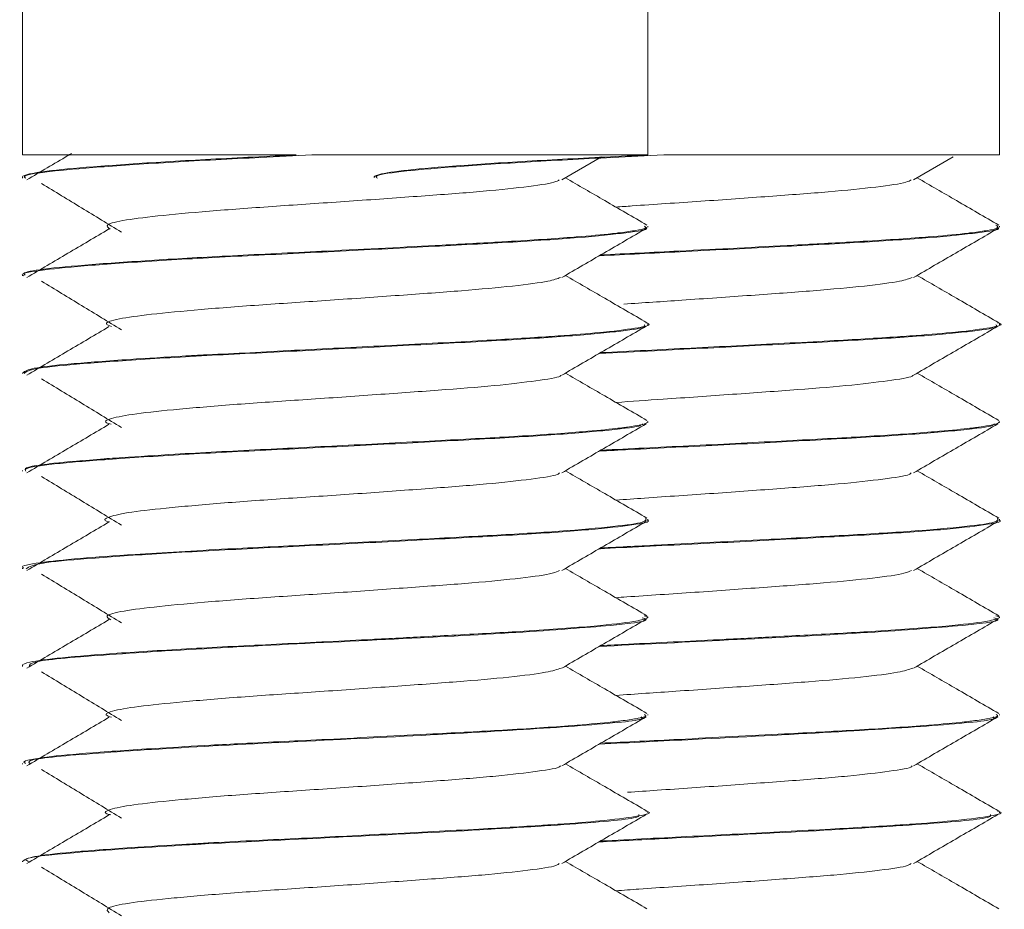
# Model space of a CAD drawing. Header units: millimetres. Extents: x -319 to 825, y -1612 to -168.
# Tile 20 of 41: x -15 to -2, y -216 to -205. Entities that reach past the tile are written whole.
import ezdxf

# ---------------------------------------------------------------- set-up
doc = ezdxf.new("R2010")
doc.units = ezdxf.units.MM

msp = doc.modelspace()

# ---------------------------------------------------------------- linework, layer by layer
at = {"color": 7, "linetype": 'Continuous', "lineweight": 15}
for p, q in [((-14.598, -204.57), (-14.598, -206.57)), ((-6.598, -206.57), (-6.598, -204.57)), ((-2.098, -206.57), (-2.098, -204.57)), ((-14.598, -206.57), (-11.096, -206.57)), ((-10.894, -206.57), (-6.598, -206.57)), ((-7.698, -206.89), (-7.19, -206.594)), ((-6.394, -206.57), (-2.098, -206.57)), ((-3.198, -206.89), (-2.69, -206.594)), ((-14.598, -206.858), (-14.598, -206.868)), ((-6.598, -207.493), (-6.598, -207.483)), ((-2.098, -207.493), (-2.098, -207.483)), ((-14.598, -208.108), (-14.598, -208.118)), ((-6.598, -208.743), (-6.598, -208.733)), ((-2.098, -208.743), (-2.098, -208.733)), ((-14.598, -209.358), (-14.598, -209.368)), ((-6.598, -209.993), (-6.598, -209.983)), ((-2.098, -209.993), (-2.098, -209.983)), ((-14.598, -210.608), (-14.598, -210.618)), ((-6.598, -211.243), (-6.598, -211.233)), ((-2.098, -211.243), (-2.098, -211.233)), ((-14.598, -211.858), (-14.598, -211.868)), ((-6.598, -212.493), (-6.598, -212.483)), ((-2.098, -212.493), (-2.098, -212.483)), ((-14.598, -213.108), (-14.598, -213.118)), ((-6.598, -213.742), (-6.598, -213.733)), ((-2.098, -213.742), (-2.098, -213.733)), ((-14.598, -214.358), (-14.598, -214.367)), ((-6.598, -214.992), (-6.598, -214.983)), ((-2.098, -214.992), (-2.098, -214.983)), ((-14.598, -215.608), (-14.598, -215.617))]:
    msp.add_line(p, q, dxfattribs=at)
for points, knots in [([(-13.971, -206.553), (-13.986, -206.562), (-14.177, -206.674), (-14.367, -206.787), (-14.542, -206.891)], [0, 0, 0, 0, 0.079356, 1, 1, 1, 1]), ([(-11.096, -206.57), (-11.185, -206.575), (-11.654, -206.598), (-12.481, -206.639), (-13.43, -206.7), (-14.147, -206.756), (-14.504, -206.807), (-14.604, -206.842), (-14.595, -206.856), (-14.593, -206.858)], [0, 0, 0, 0, 0.046886, 0.246171, 0.449475, 0.648758, 0.849946, 0.979961, 1, 1, 1, 1]), ([(-14.554, -206.868), (-14.565, -206.86), (-14.606, -206.832), (-14.291, -206.782), (-13.644, -206.725), (-12.7, -206.662), (-11.734, -206.611), (-11.115, -206.581), (-10.894, -206.57)], [0, 0, 0, 0, 0.078154, 0.2822374, 0.4821859, 0.6866775, 0.888569, 1, 1, 1, 1]), ([(-6.596, -206.57), (-6.685, -206.575), (-7.154, -206.598), (-7.981, -206.639), (-8.93, -206.7), (-9.647, -206.756), (-10.004, -206.807), (-10.104, -206.842), (-10.095, -206.856), (-10.093, -206.858)], [0, 0, 0, 0, 0.046887, 0.246171, 0.449479, 0.648762, 0.849946, 0.979966, 1, 1, 1, 1]), ([(-10.054, -206.868), (-10.065, -206.86), (-10.106, -206.832), (-9.791, -206.782), (-9.144, -206.725), (-8.2, -206.662), (-7.234, -206.611), (-6.615, -206.581), (-6.394, -206.57)], [0, 0, 0, 0, 0.0781516, 0.2822354, 0.4821823, 0.6866759, 0.8885688, 1, 1, 1, 1]), ([(-14.353, -206.937), (-14.182, -207.04), (-13.84, -207.248), (-13.5, -207.455), (-13.331, -207.559)], [0, 0, 0, 0, 0.50005, 1, 1, 1, 1]), ([(-13.476, -207.519), (-13.502, -207.501), (-13.556, -207.463), (-13.306, -207.402), (-12.825, -207.345), (-12.136, -207.282), (-11.306, -207.223), (-10.412, -207.163), (-9.537, -207.1), (-8.754, -207.043), (-8.152, -206.981), (-7.79, -206.929), (-7.745, -206.899), (-7.729, -206.888)], [0, 0, 0, 0, 0.086989, 0.183368, 0.277783, 0.374357, 0.469694, 0.564905, 0.661513, 0.755952, 0.852267, 0.948156, 1, 1, 1, 1]), ([(-6.608, -207.468), (-6.788, -207.364), (-7.136, -207.162), (-7.484, -206.96), (-7.652, -206.863)], [0, 0, 0, 0, 0.517443, 1, 1, 1, 1]), ([(-7.005, -207.238), (-6.936, -207.233), (-6.598, -207.208), (-5.907, -207.164), (-5.039, -207.1), (-4.253, -207.043), (-3.652, -206.981), (-3.29, -206.929), (-3.245, -206.899), (-3.229, -206.888)], [0, 0, 0, 0, 0.044375, 0.215948, 0.390038, 0.56022, 0.733784, 0.906579, 1, 1, 1, 1]), ([(-2.108, -207.468), (-2.288, -207.364), (-2.636, -207.162), (-2.984, -206.96), (-3.152, -206.863)], [0, 0, 0, 0, 0.517432, 1, 1, 1, 1]), ([(-14.58, -208.118), (-14.586, -208.116), (-14.644, -208.093), (-14.407, -208.048), (-13.858, -207.991), (-12.977, -207.929), (-11.887, -207.868), (-10.677, -207.81), (-9.464, -207.747), (-8.352, -207.689), (-7.437, -207.629), (-6.842, -207.566), (-6.571, -207.524), (-6.622, -207.498), (-6.633, -207.493)], [0, 0, 0, 0, 0.010745, 0.108288, 0.203689, 0.300701, 0.397686, 0.493107, 0.590652, 0.686429, 0.782963, 0.880288, 0.975554, 1, 1, 1, 1]), ([(-6.64, -207.483), (-6.63, -207.492), (-6.607, -207.511), (-6.743, -207.537), (-6.874, -207.556), (-6.969, -207.568), (-7.018, -207.574), (-7.192, -207.593), (-7.622, -207.631), (-8.353, -207.678), (-9.409, -207.735), (-10.591, -207.796), (-11.847, -207.856), (-12.89, -207.914), (-13.769, -207.975), (-14.343, -208.029), (-14.609, -208.076), (-14.57, -208.101), (-14.56, -208.108)], [0, 0, 0, 0, 0.042756, 0.088316, 0.134396, 0.13766, 0.143344, 0.161964, 0.228122, 0.321314, 0.389099, 0.508184, 0.600858, 0.690339, 0.783203, 0.881226, 0.968312, 1, 1, 1, 1]), ([(-13.49, -207.518), (-13.665, -207.622), (-14.017, -207.83), (-14.367, -208.037), (-14.542, -208.141)], [0, 0, 0, 0, 0.499963, 1, 1, 1, 1]), ([(-7.698, -208.14), (-7.518, -208.035), (-7.159, -207.826), (-6.799, -207.618), (-6.619, -207.513)], [0, 0, 0, 0, 0.499684, 1, 1, 1, 1]), ([(-7.218, -207.861), (-6.876, -207.844), (-6.134, -207.808), (-4.962, -207.747), (-3.852, -207.689), (-2.937, -207.629), (-2.342, -207.566), (-2.071, -207.524), (-2.122, -207.498), (-2.133, -207.493)], [0, 0, 0, 0, 0.14189, 0.307023, 0.469161, 0.632583, 0.797342, 0.958616, 1, 1, 1, 1]), ([(-2.144, -207.468), (-2.124, -207.482), (-2.092, -207.506), (-2.241, -207.537), (-2.374, -207.556), (-2.469, -207.568), (-2.518, -207.574), (-2.692, -207.593), (-3.122, -207.631), (-3.854, -207.678), (-4.908, -207.735), (-6.049, -207.793), (-6.868, -207.834), (-7.2, -207.85)], [0, 0, 0, 0, 0.107441, 0.181852, 0.257107, 0.262439, 0.27172, 0.302133, 0.41018, 0.562379, 0.673086, 0.867573, 1, 1, 1, 1]), ([(-3.198, -208.14), (-3.018, -208.035), (-2.659, -207.826), (-2.299, -207.618), (-2.119, -207.513)], [0, 0, 0, 0, 0.499684, 1, 1, 1, 1]), ([(-14.353, -208.187), (-14.182, -208.29), (-13.84, -208.498), (-13.5, -208.705), (-13.331, -208.809)], [0, 0, 0, 0, 0.500062, 1, 1, 1, 1]), ([(-13.458, -208.768), (-13.489, -208.756), (-13.569, -208.724), (-13.394, -208.668), (-12.98, -208.611), (-12.339, -208.549), (-11.541, -208.488), (-10.656, -208.43), (-9.769, -208.367), (-8.953, -208.309), (-8.294, -208.248), (-7.846, -208.19), (-7.755, -208.154), (-7.714, -208.138)], [0, 0, 0, 0, 0.059994, 0.156655, 0.251187, 0.347324, 0.44343, 0.537981, 0.634647, 0.729553, 0.825213, 0.921658, 1, 1, 1, 1]), ([(-6.608, -208.718), (-6.788, -208.614), (-7.136, -208.412), (-7.484, -208.21), (-7.652, -208.113)], [0, 0, 0, 0, 0.517443, 1, 1, 1, 1]), ([(-6.902, -208.48), (-6.656, -208.463), (-6.119, -208.427), (-5.268, -208.367), (-4.453, -208.309), (-3.794, -208.248), (-3.346, -208.19), (-3.255, -208.154), (-3.214, -208.138)], [0, 0, 0, 0, 0.1496849, 0.3275923, 0.5022608, 0.678315, 0.8558192, 1, 1, 1, 1]), ([(-2.108, -208.718), (-2.288, -208.614), (-2.636, -208.412), (-2.984, -208.21), (-3.152, -208.113)], [0, 0, 0, 0, 0.517432, 1, 1, 1, 1]), ([(-6.624, -208.718), (-6.616, -208.72), (-6.531, -208.742), (-6.688, -208.781), (-7.069, -208.833), (-7.522, -208.871), (-7.788, -208.89), (-7.869, -208.896), (-8.153, -208.915), (-8.804, -208.952), (-9.921, -209.012), (-11.125, -209.069), (-11.881, -209.114), (-12.234, -209.128), (-12.242, -209.128), (-12.267, -209.13), (-12.358, -209.135), (-12.7, -209.154), (-13.321, -209.193), (-14.015, -209.245), (-14.51, -209.3), (-14.563, -209.339), (-14.589, -209.358)], [0, 0, 0, 0, 0.009607, 0.099545, 0.189759, 0.255266, 0.273255, 0.278545, 0.281364, 0.363705, 0.461662, 0.551828, 0.641989, 0.642234, 0.642649, 0.643986, 0.648688, 0.666206, 0.733573, 0.823825, 0.913726, 1, 1, 1, 1]), ([(-14.573, -209.368), (-14.557, -209.35), (-14.524, -209.312), (-14.034, -209.256), (-13.242, -209.197), (-12.2, -209.134), (-11.011, -209.077), (-9.787, -209.014), (-8.637, -208.954), (-7.66, -208.896), (-6.971, -208.832), (-6.612, -208.784), (-6.636, -208.753), (-6.644, -208.743)], [0, 0, 0, 0, 0.082003, 0.178026, 0.274256, 0.371674, 0.46693, 0.564187, 0.660796, 0.75647, 0.854006, 0.949459, 1, 1, 1, 1]), ([(-13.49, -208.768), (-13.665, -208.872), (-14.017, -209.08), (-14.367, -209.287), (-14.542, -209.391)], [0, 0, 0, 0, 0.499938, 1, 1, 1, 1]), ([(-7.698, -209.39), (-7.518, -209.285), (-7.159, -209.076), (-6.799, -208.868), (-6.619, -208.763)], [0, 0, 0, 0, 0.499696, 1, 1, 1, 1]), ([(-7.22, -209.112), (-6.986, -209.1), (-6.363, -209.069), (-5.284, -209.014), (-4.138, -208.954), (-3.159, -208.896), (-2.472, -208.832), (-2.112, -208.784), (-2.136, -208.753), (-2.144, -208.743)], [0, 0, 0, 0, 0.098568, 0.263032, 0.4264, 0.588185, 0.753121, 0.914535, 1, 1, 1, 1]), ([(-2.124, -208.718), (-2.116, -208.72), (-2.031, -208.742), (-2.188, -208.781), (-2.569, -208.833), (-3.022, -208.871), (-3.288, -208.89), (-3.369, -208.896), (-3.653, -208.915), (-4.305, -208.953), (-5.417, -209.011), (-6.448, -209.063), (-7.008, -209.091), (-7.201, -209.101)], [0, 0, 0, 0, 0.016038, 0.166174, 0.316775, 0.426129, 0.456159, 0.464988, 0.469694, 0.60715, 0.770675, 0.921197, 1, 1, 1, 1]), ([(-3.198, -209.39), (-3.018, -209.285), (-2.659, -209.076), (-2.299, -208.868), (-2.119, -208.763)], [0, 0, 0, 0, 0.499696, 1, 1, 1, 1]), ([(-14.353, -209.437), (-14.182, -209.54), (-13.84, -209.748), (-13.5, -209.955), (-13.331, -210.059)], [0, 0, 0, 0, 0.50005, 1, 1, 1, 1]), ([(-13.46, -210.018), (-13.484, -210.011), (-13.576, -209.985), (-13.462, -209.935), (-13.119, -209.876), (-12.53, -209.817), (-11.77, -209.754), (-10.9, -209.697), (-10.005, -209.634), (-9.164, -209.574), (-8.446, -209.516), (-7.955, -209.452), (-7.707, -209.413), (-7.708, -209.391), (-7.708, -209.389)], [0, 0, 0, 0, 0.033305, 0.130154, 0.225559, 0.321169, 0.417964, 0.512603, 0.609237, 0.705226, 0.800281, 0.897193, 0.992028, 1, 1, 1, 1]), ([(-6.608, -209.968), (-6.788, -209.864), (-7.136, -209.662), (-7.484, -209.46), (-7.652, -209.363)], [0, 0, 0, 0, 0.517443, 1, 1, 1, 1]), ([(-7.006, -209.738), (-6.806, -209.724), (-6.322, -209.691), (-5.503, -209.634), (-4.665, -209.574), (-3.946, -209.516), (-3.455, -209.452), (-3.207, -209.413), (-3.208, -209.391), (-3.208, -209.389)], [0, 0, 0, 0, 0.121974, 0.296056, 0.468977, 0.640217, 0.814798, 0.985642, 1, 1, 1, 1]), ([(-2.108, -209.968), (-2.288, -209.864), (-2.636, -209.662), (-2.984, -209.46), (-3.152, -209.363)], [0, 0, 0, 0, 0.517432, 1, 1, 1, 1]), ([(-6.602, -209.983), (-6.603, -209.988), (-6.606, -210.012), (-6.732, -210.037), (-6.918, -210.062), (-7.079, -210.081), (-7.468, -210.119), (-8.216, -210.171), (-9.257, -210.226), (-10.402, -210.286), (-11.581, -210.343), (-12.569, -210.395), (-13.174, -210.434), (-13.446, -210.453), (-13.521, -210.458), (-13.802, -210.48), (-14.105, -210.504), (-14.403, -210.542), (-14.58, -210.573), (-14.563, -210.597), (-14.556, -210.608)], [0, 0, 0, 0, 0.023807, 0.115104, 0.125723, 0.144851, 0.208539, 0.301389, 0.390673, 0.486352, 0.576524, 0.670623, 0.738044, 0.756333, 0.761608, 0.764303, 0.855674, 0.887588, 0.948924, 1, 1, 1, 1]), ([(-14.552, -210.618), (-14.558, -210.606), (-14.575, -210.574), (-14.195, -210.521), (-13.487, -210.464), (-12.501, -210.4), (-11.343, -210.342), (-10.116, -210.282), (-8.936, -210.219), (-7.9, -210.162), (-7.133, -210.099), (-6.701, -210.051), (-6.673, -210.022), (-6.664, -210.013)], [0, 0, 0, 0, 0.057351, 0.1574979, 0.2562284, 0.3570889, 0.4559804, 0.5559253, 0.6564651, 0.754971, 0.8557234, 0.955173, 1, 1, 1, 1]), ([(-13.49, -210.018), (-13.665, -210.122), (-14.017, -210.33), (-14.367, -210.537), (-14.542, -210.641)], [0, 0, 0, 0, 0.499963, 1, 1, 1, 1]), ([(-7.698, -210.64), (-7.518, -210.535), (-7.159, -210.326), (-6.799, -210.118), (-6.619, -210.013)], [0, 0, 0, 0, 0.499696, 1, 1, 1, 1]), ([(-7.22, -210.362), (-7.093, -210.355), (-6.588, -210.329), (-5.611, -210.282), (-4.438, -210.219), (-3.4, -210.162), (-2.633, -210.099), (-2.201, -210.051), (-2.173, -210.022), (-2.164, -210.013)], [0, 0, 0, 0, 0.058273, 0.231283, 0.405323, 0.575845, 0.750251, 0.922406, 1, 1, 1, 1]), ([(-2.102, -209.983), (-2.103, -209.988), (-2.106, -210.012), (-2.232, -210.037), (-2.418, -210.062), (-2.579, -210.081), (-2.968, -210.119), (-3.716, -210.171), (-4.758, -210.226), (-5.895, -210.286), (-6.755, -210.326), (-7.151, -210.348), (-7.2, -210.351)], [0, 0, 0, 0, 0.040396, 0.195306, 0.213325, 0.245782, 0.353851, 0.511398, 0.662896, 0.825245, 0.978249, 1, 1, 1, 1]), ([(-3.198, -210.64), (-3.018, -210.535), (-2.659, -210.326), (-2.299, -210.118), (-2.119, -210.013)], [0, 0, 0, 0, 0.499696, 1, 1, 1, 1]), ([(-14.353, -210.687), (-14.182, -210.79), (-13.84, -210.998), (-13.5, -211.205), (-13.331, -211.309)], [0, 0, 0, 0, 0.500062, 1, 1, 1, 1]), ([(-13.482, -211.268), (-13.488, -211.267), (-13.578, -211.246), (-13.507, -211.202), (-13.242, -211.141), (-12.708, -211.084), (-11.991, -211.02), (-11.143, -210.962), (-10.245, -210.902), (-9.383, -210.839), (-8.624, -210.782), (-8.065, -210.719), (-7.755, -210.673), (-7.733, -210.646), (-7.728, -210.639)], [0, 0, 0, 0, 0.006742, 0.103219, 0.199452, 0.294319, 0.391239, 0.486261, 0.5823, 0.678911, 0.773564, 0.870379, 0.96594, 1, 1, 1, 1]), ([(-6.608, -211.218), (-6.788, -211.114), (-7.136, -210.912), (-7.484, -210.71), (-7.652, -210.613)], [0, 0, 0, 0, 0.517443, 1, 1, 1, 1]), ([(-7.005, -210.988), (-6.884, -210.98), (-6.487, -210.951), (-5.742, -210.902), (-4.883, -210.839), (-4.124, -210.782), (-3.565, -210.719), (-3.255, -210.673), (-3.233, -210.646), (-3.228, -210.639)], [0, 0, 0, 0, 0.075979, 0.248717, 0.422485, 0.592727, 0.766865, 0.938739, 1, 1, 1, 1]), ([(-2.108, -211.218), (-2.288, -211.114), (-2.636, -210.912), (-2.984, -210.71), (-3.152, -210.613)], [0, 0, 0, 0, 0.517432, 1, 1, 1, 1]), ([(-6.624, -211.218), (-6.619, -211.236), (-6.608, -211.273), (-7.003, -211.326), (-7.67, -211.386), (-8.56, -211.439), (-9.654, -211.497), (-10.838, -211.558), (-12.084, -211.618), (-13.105, -211.678), (-13.917, -211.737), (-14.41, -211.789), (-14.636, -211.832), (-14.583, -211.855), (-14.577, -211.858)], [0, 0, 0, 0, 0.081209, 0.170904, 0.262297, 0.347549, 0.431542, 0.53655, 0.620194, 0.727156, 0.807102, 0.89493, 0.986411, 1, 1, 1, 1]), ([(-2.124, -211.218), (-2.119, -211.236), (-2.108, -211.273), (-2.503, -211.326), (-3.17, -211.386), (-4.061, -211.439), (-5.153, -211.497), (-6.251, -211.553), (-6.943, -211.588), (-7.2, -211.6)], [0, 0, 0, 0, 0.135662, 0.285496, 0.438166, 0.580579, 0.72089, 0.896306, 1, 1, 1, 1]), ([(-14.55, -211.868), (-14.51, -211.841), (-14.44, -211.793), (-13.702, -211.73), (-12.792, -211.667), (-11.667, -211.607), (-10.449, -211.549), (-9.246, -211.485), (-8.165, -211.428), (-7.297, -211.367), (-6.771, -211.305), (-6.546, -211.266), (-6.606, -211.244), (-6.609, -211.243)], [0, 0, 0, 0, 0.12595, 0.221244, 0.318622, 0.415138, 0.510987, 0.608558, 0.703984, 0.801034, 0.89804, 0.993495, 1, 1, 1, 1]), ([(-13.49, -211.268), (-13.665, -211.372), (-14.017, -211.58), (-14.367, -211.787), (-14.542, -211.891)], [0, 0, 0, 0, 0.499938, 1, 1, 1, 1]), ([(-7.698, -211.89), (-7.518, -211.785), (-7.159, -211.576), (-6.799, -211.368), (-6.619, -211.263)], [0, 0, 0, 0, 0.499696, 1, 1, 1, 1]), ([(-7.219, -211.611), (-7.196, -211.61), (-6.808, -211.589), (-5.939, -211.549), (-4.748, -211.485), (-3.665, -211.428), (-2.797, -211.367), (-2.271, -211.305), (-2.046, -211.266), (-2.106, -211.244), (-2.109, -211.243)], [0, 0, 0, 0, 0.010296, 0.172492, 0.337601, 0.499082, 0.663309, 0.827461, 0.988993, 1, 1, 1, 1]), ([(-3.198, -211.89), (-3.018, -211.785), (-2.659, -211.576), (-2.299, -211.368), (-2.119, -211.263)], [0, 0, 0, 0, 0.499696, 1, 1, 1, 1]), ([(-14.353, -211.937), (-14.182, -212.04), (-13.84, -212.248), (-13.5, -212.455), (-13.331, -212.559)], [0, 0, 0, 0, 0.50005, 1, 1, 1, 1]), ([(-13.468, -212.519), (-13.497, -212.503), (-13.561, -212.466), (-13.336, -212.407), (-12.875, -212.35), (-12.201, -212.287), (-11.381, -212.227), (-10.488, -212.169), (-9.61, -212.105), (-8.815, -212.048), (-8.195, -211.987), (-7.807, -211.932), (-7.749, -211.901), (-7.726, -211.888)], [0, 0, 0, 0, 0.07846, 0.174967, 0.269366, 0.365839, 0.461457, 0.556407, 0.653072, 0.747603, 0.84375, 0.939852, 1, 1, 1, 1]), ([(-6.608, -212.468), (-6.788, -212.364), (-7.136, -212.162), (-7.484, -211.96), (-7.652, -211.863)], [0, 0, 0, 0, 0.517443, 1, 1, 1, 1]), ([(-7.006, -212.238), (-6.96, -212.234), (-6.648, -212.211), (-5.983, -212.169), (-5.111, -212.105), (-4.315, -212.048), (-3.695, -211.987), (-3.307, -211.932), (-3.249, -211.901), (-3.226, -211.888)], [0, 0, 0, 0, 0.02964, 0.200724, 0.374898, 0.545226, 0.718467, 0.891622, 1, 1, 1, 1]), ([(-2.108, -212.468), (-2.288, -212.364), (-2.636, -212.162), (-2.984, -211.96), (-3.152, -211.863)], [0, 0, 0, 0, 0.517432, 1, 1, 1, 1]), ([(-6.644, -212.468), (-6.622, -212.474), (-6.592, -212.482), (-6.603, -212.494), (-6.629, -212.512), (-6.779, -212.547), (-7.256, -212.602), (-8.067, -212.662), (-8.868, -212.705), (-9.554, -212.742), (-10.321, -212.782), (-11.352, -212.833), (-12.464, -212.888), (-13.417, -212.949), (-14.137, -213.005), (-14.501, -213.056), (-14.603, -213.091), (-14.595, -213.106), (-14.593, -213.108)], [0, 0, 0, 0, 0.027113, 0.03649, 0.054576, 0.116779, 0.207488, 0.30924, 0.387851, 0.421538, 0.47933, 0.569865, 0.659464, 0.750908, 0.840582, 0.931029, 0.99025, 1, 1, 1, 1]), ([(-2.144, -212.468), (-2.122, -212.474), (-2.092, -212.482), (-2.103, -212.494), (-2.129, -212.512), (-2.279, -212.547), (-2.756, -212.602), (-3.567, -212.662), (-4.368, -212.705), (-5.054, -212.742), (-5.818, -212.782), (-6.603, -212.82), (-7.083, -212.845), (-7.201, -212.851)], [0, 0, 0, 0, 0.045243, 0.060896, 0.091077, 0.194878, 0.346251, 0.516053, 0.647238, 0.703452, 0.799895, 0.950977, 1, 1, 1, 1]), ([(-13.49, -212.518), (-13.665, -212.622), (-14.017, -212.83), (-14.367, -213.037), (-14.542, -213.141)], [0, 0, 0, 0, 0.499963, 1, 1, 1, 1]), ([(-14.508, -213.118), (-14.506, -213.096), (-14.499, -213.044), (-13.558, -212.967), (-12.018, -212.872), (-10.162, -212.784), (-8.386, -212.694), (-7.125, -212.602), (-6.528, -212.537), (-6.648, -212.5), (-6.67, -212.493)], [0, 0, 0, 0, 0.100232, 0.243856, 0.389723, 0.533687, 0.678549, 0.823648, 0.967499, 1, 1, 1, 1]), ([(-7.698, -213.14), (-7.518, -213.035), (-7.159, -212.826), (-6.799, -212.618), (-6.619, -212.513)], [0, 0, 0, 0, 0.499696, 1, 1, 1, 1]), ([(-7.219, -212.861), (-6.705, -212.836), (-5.595, -212.78), (-3.882, -212.694), (-2.626, -212.602), (-2.028, -212.537), (-2.148, -212.5), (-2.17, -212.493)], [0, 0, 0, 0, 0.210798, 0.455968, 0.701538, 0.944998, 1, 1, 1, 1]), ([(-3.198, -213.14), (-3.018, -213.035), (-2.659, -212.826), (-2.299, -212.618), (-2.119, -212.513)], [0, 0, 0, 0, 0.499696, 1, 1, 1, 1]), ([(-14.353, -213.187), (-14.182, -213.29), (-13.84, -213.498), (-13.5, -213.705), (-13.331, -213.809)], [0, 0, 0, 0, 0.500062, 1, 1, 1, 1]), ([(-13.456, -213.768), (-13.486, -213.758), (-13.572, -213.728), (-13.418, -213.673), (-13.025, -213.616), (-12.4, -213.555), (-11.614, -213.493), (-10.733, -213.436), (-9.843, -213.372), (-9.018, -213.313), (-8.342, -213.254), (-7.865, -213.193), (-7.756, -213.156), (-7.705, -213.138)], [0, 0, 0, 0, 0.051525, 0.148201, 0.242874, 0.338799, 0.435079, 0.529521, 0.626134, 0.721288, 0.81667, 0.913219, 1, 1, 1, 1]), ([(-6.608, -213.718), (-6.788, -213.614), (-7.136, -213.412), (-7.484, -213.21), (-7.652, -213.113)], [0, 0, 0, 0, 0.517443, 1, 1, 1, 1]), ([(-7.007, -213.487), (-6.752, -213.47), (-6.207, -213.433), (-5.342, -213.372), (-4.518, -213.313), (-3.842, -213.254), (-3.365, -213.193), (-3.256, -213.156), (-3.205, -213.138)], [0, 0, 0, 0, 0.152848, 0.326811, 0.498146, 0.669895, 0.843744, 1, 1, 1, 1]), ([(-2.108, -213.718), (-2.288, -213.614), (-2.636, -213.412), (-2.984, -213.21), (-3.152, -213.113)], [0, 0, 0, 0, 0.517432, 1, 1, 1, 1]), ([(-6.64, -213.733), (-6.625, -213.741), (-6.609, -213.751), (-6.635, -213.76), (-6.642, -213.763), (-6.671, -213.771), (-6.752, -213.789), (-6.877, -213.807), (-7.008, -213.823), (-7.188, -213.842), (-7.614, -213.88), (-8.375, -213.93), (-9.448, -213.986), (-10.612, -214.047), (-11.577, -214.093), (-12.286, -214.13), (-12.973, -214.17), (-13.733, -214.222), (-14.215, -214.265), (-14.469, -214.304), (-14.601, -214.331), (-14.57, -214.351), (-14.559, -214.358)], [0, 0, 0, 0, 0.041245, 0.042787, 0.045517, 0.05454, 0.086819, 0.13284, 0.142853, 0.161818, 0.226505, 0.319965, 0.398972, 0.508026, 0.595719, 0.630155, 0.688721, 0.78197, 0.87325, 0.907863, 0.966818, 1, 1, 1, 1]), ([(-2.14, -213.733), (-2.125, -213.741), (-2.109, -213.751), (-2.135, -213.76), (-2.142, -213.763), (-2.171, -213.771), (-2.252, -213.789), (-2.377, -213.807), (-2.508, -213.823), (-2.688, -213.842), (-3.114, -213.88), (-3.876, -213.93), (-4.947, -213.986), (-6.089, -214.045), (-6.868, -214.084), (-7.199, -214.1)], [0, 0, 0, 0, 0.070036, 0.072655, 0.077291, 0.092609, 0.147425, 0.225574, 0.242578, 0.274778, 0.384625, 0.543332, 0.67749, 0.862674, 1, 1, 1, 1]), ([(-13.49, -213.768), (-13.665, -213.872), (-14.017, -214.08), (-14.367, -214.287), (-14.542, -214.391)], [0, 0, 0, 0, 0.499938, 1, 1, 1, 1]), ([(-14.494, -214.367), (-14.514, -214.352), (-14.571, -214.306), (-13.778, -214.233), (-12.336, -214.139), (-10.5, -214.052), (-8.68, -213.958), (-7.319, -213.869), (-6.619, -213.804), (-6.672, -213.768), (-6.68, -213.763)], [0, 0, 0, 0, 0.076092, 0.224801, 0.37566, 0.52416, 0.674731, 0.823863, 0.973178, 1, 1, 1, 1]), ([(-7.698, -214.39), (-7.518, -214.285), (-7.159, -214.076), (-6.799, -213.868), (-6.619, -213.763)], [0, 0, 0, 0, 0.499696, 1, 1, 1, 1]), ([(-7.22, -214.112), (-6.82, -214.092), (-5.831, -214.042), (-4.175, -213.958), (-2.82, -213.869), (-2.119, -213.804), (-2.172, -213.768), (-2.18, -213.763)], [0, 0, 0, 0, 0.177282, 0.437614, 0.695461, 0.95362, 1, 1, 1, 1]), ([(-3.198, -214.39), (-3.018, -214.285), (-2.659, -214.076), (-2.299, -213.868), (-2.119, -213.763)], [0, 0, 0, 0, 0.499696, 1, 1, 1, 1]), ([(-6.608, -214.968), (-6.788, -214.864), (-7.136, -214.662), (-7.484, -214.46), (-7.652, -214.363)], [0, 0, 0, 0, 0.517443, 1, 1, 1, 1]), ([(-2.108, -214.968), (-2.288, -214.864), (-2.636, -214.662), (-2.984, -214.46), (-3.152, -214.363)], [0, 0, 0, 0, 0.517432, 1, 1, 1, 1]), ([(-14.353, -214.437), (-14.182, -214.54), (-13.84, -214.748), (-13.5, -214.955), (-13.331, -215.059)], [0, 0, 0, 0, 0.50005, 1, 1, 1, 1]), ([(-13.465, -215.018), (-13.484, -215.013), (-13.577, -214.988), (-13.478, -214.94), (-13.159, -214.881), (-12.587, -214.822), (-11.841, -214.759), (-10.977, -214.702), (-10.08, -214.64), (-9.232, -214.578), (-8.501, -214.521), (-7.987, -214.457), (-7.722, -214.416), (-7.717, -214.393), (-7.716, -214.389)], [0, 0, 0, 0, 0.024899, 0.12167, 0.217366, 0.312691, 0.409564, 0.504267, 0.600751, 0.696971, 0.791844, 0.888766, 0.983776, 1, 1, 1, 1]), ([(-6.855, -214.728), (-6.73, -214.719), (-6.322, -214.691), (-5.578, -214.64), (-4.733, -214.578), (-4, -214.521), (-3.487, -214.457), (-3.222, -214.416), (-3.217, -214.393), (-3.216, -214.389)], [0, 0, 0, 0, 0.079321, 0.258512, 0.437213, 0.61341, 0.793416, 0.969869, 1, 1, 1, 1]), ([(-6.622, -214.968), (-6.615, -214.97), (-6.53, -214.992), (-6.684, -215.03), (-7.063, -215.083), (-7.518, -215.121), (-7.787, -215.141), (-7.86, -215.145), (-7.881, -215.147), (-8.147, -215.164), (-8.789, -215.202), (-9.904, -215.26), (-11.106, -215.322), (-11.864, -215.356), (-12.225, -215.377), (-12.253, -215.379), (-12.346, -215.384), (-12.687, -215.403), (-13.308, -215.442), (-14.005, -215.494), (-14.506, -215.55), (-14.563, -215.589), (-14.591, -215.608)], [0, 0, 0, 0, 0.008111, 0.098101, 0.188269, 0.255572, 0.273115, 0.277844, 0.279198, 0.279879, 0.362662, 0.46017, 0.550349, 0.640517, 0.641303, 0.642745, 0.647612, 0.665259, 0.732095, 0.822401, 0.912259, 1, 1, 1, 1]), ([(-2.122, -214.968), (-2.115, -214.97), (-2.03, -214.992), (-2.184, -215.03), (-2.563, -215.083), (-3.018, -215.121), (-3.287, -215.141), (-3.36, -215.145), (-3.381, -215.147), (-3.647, -215.164), (-4.29, -215.202), (-5.401, -215.26), (-6.435, -215.312), (-7.002, -215.341), (-7.201, -215.351)], [0, 0, 0, 0, 0.013542, 0.163773, 0.314304, 0.42666, 0.455949, 0.463842, 0.466103, 0.46724, 0.605441, 0.768224, 0.918772, 1, 1, 1, 1]), ([(-14.508, -215.617), (-14.533, -215.607), (-14.635, -215.568), (-13.973, -215.498), (-12.642, -215.405), (-10.84, -215.318), (-8.993, -215.224), (-7.519, -215.137), (-6.699, -215.064), (-6.71, -215.023), (-6.713, -215.013)], [0, 0, 0, 0, 0.048507, 0.197901, 0.348407, 0.497037, 0.648014, 0.79672, 0.947021, 1, 1, 1, 1]), ([(-13.49, -215.018), (-13.665, -215.122), (-14.017, -215.33), (-14.367, -215.537), (-14.542, -215.641)], [0, 0, 0, 0, 0.499963, 1, 1, 1, 1]), ([(-7.698, -215.64), (-7.518, -215.535), (-7.159, -215.326), (-6.799, -215.118), (-6.619, -215.013)], [0, 0, 0, 0, 0.499696, 1, 1, 1, 1]), ([(-7.222, -215.363), (-6.931, -215.348), (-6.066, -215.303), (-4.485, -215.224), (-3.021, -215.137), (-2.199, -215.064), (-2.21, -215.023), (-2.213, -215.013)], [0, 0, 0, 0, 0.131687, 0.392333, 0.649057, 0.908538, 1, 1, 1, 1]), ([(-3.198, -215.64), (-3.018, -215.535), (-2.659, -215.326), (-2.299, -215.118), (-2.119, -215.013)], [0, 0, 0, 0, 0.499696, 1, 1, 1, 1]), ([(-6.608, -216.218), (-6.788, -216.114), (-7.136, -215.912), (-7.484, -215.71), (-7.652, -215.613)], [0, 0, 0, 0, 0.517455, 1, 1, 1, 1]), ([(-2.108, -216.218), (-2.288, -216.114), (-2.636, -215.912), (-2.984, -215.71), (-3.152, -215.613)], [0, 0, 0, 0, 0.517444, 1, 1, 1, 1]), ([(-14.353, -215.687), (-14.182, -215.79), (-13.84, -215.998), (-13.5, -216.205), (-13.331, -216.309)], [0, 0, 0, 0, 0.500062, 1, 1, 1, 1]), ([(-13.488, -216.269), (-13.508, -216.249), (-13.549, -216.208), (-13.269, -216.146), (-12.763, -216.089), (-12.058, -216.026), (-11.218, -215.967), (-10.322, -215.907), (-9.453, -215.844), (-8.683, -215.787), (-8.104, -215.725), (-7.771, -215.676), (-7.739, -215.647), (-7.729, -215.638)], [0, 0, 0, 0, 0.095702, 0.192025, 0.286657, 0.383442, 0.478586, 0.574264, 0.670899, 0.765426, 0.862036, 0.95777, 1, 1, 1, 1]), ([(-7.005, -215.988), (-6.908, -215.981), (-6.538, -215.954), (-5.818, -215.907), (-4.954, -215.844), (-4.183, -215.787), (-3.604, -215.725), (-3.271, -215.676), (-3.239, -215.647), (-3.229, -215.638)], [0, 0, 0, 0, 0.06146, 0.23368, 0.407621, 0.577766, 0.751665, 0.923988, 1, 1, 1, 1])]:
    msp.add_open_spline(points, degree=3, knots=knots, dxfattribs=at)

doc.saveas('drawing.dxf')
